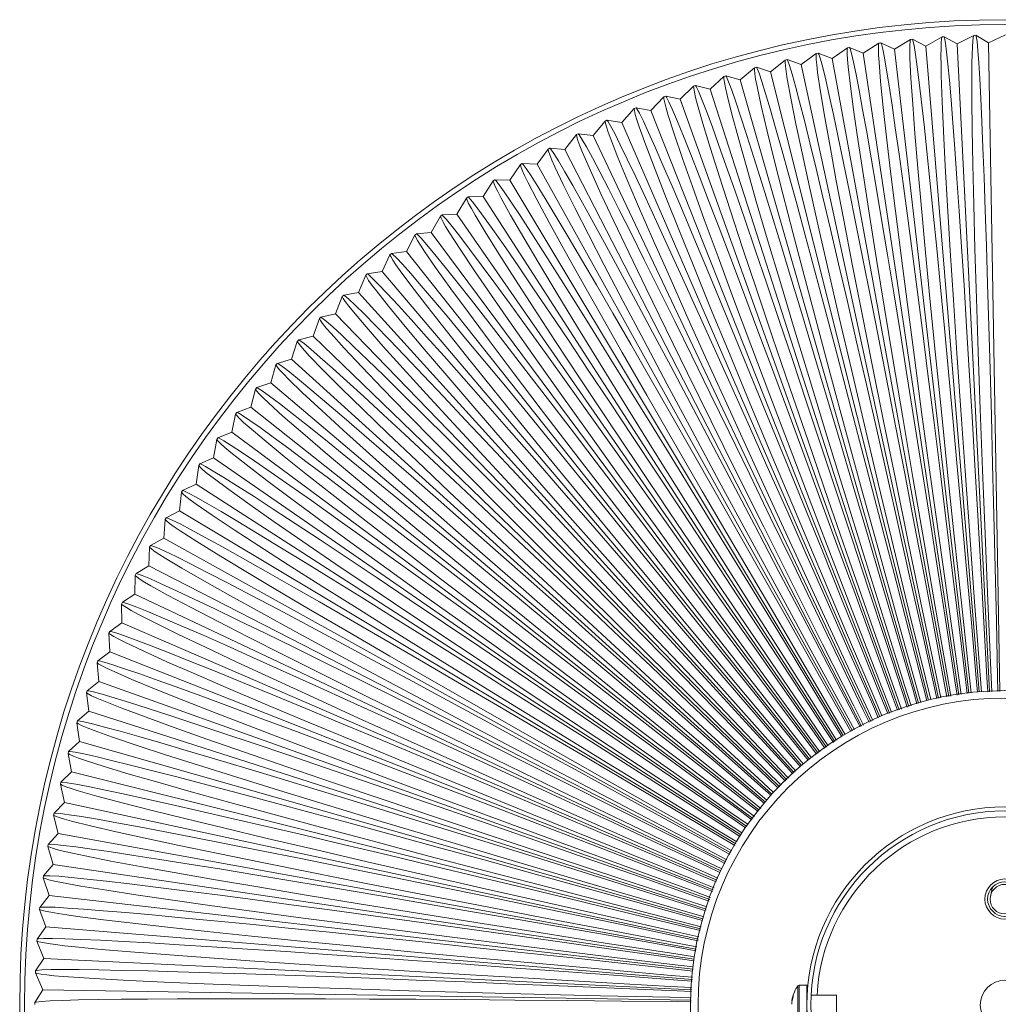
# Model space of a CAD drawing. Header units: millimetres. Extents: x -208 to 649, y -1708 to 186.
# Tile 20 of 22: x -199 to -1, y -13 to 186. Entities that reach past the tile are written whole.
import ezdxf

# ---------------------------------------------------------------- set-up
doc = ezdxf.new("R2010")
doc.units = ezdxf.units.MM

msp = doc.modelspace()

# ---------------------------------------------------------------- linework, layer by layer
at = {"color": 7, "linetype": 'Continuous', "lineweight": 15}
for p, q in [((-19.09, 181.61), (-22.33, 179.66)), ((-18.68, 181.65), (-19.09, 181.61)), ((-16, 180.28), (-18.68, 181.65)), ((-12.7, 182.13), (-16, 180.28)), ((-12.29, 182.16), (-12.7, 182.13)), ((-9.65, 180.7), (-12.29, 182.16)), ((-6.3, 182.44), (-9.65, 180.7)), ((-5.89, 182.46), (-6.3, 182.44)), ((-3.3, 180.92), (-5.89, 182.46)), ((0.11, 182.54), (-3.3, 180.92)), ((-31.81, 179.94), (-34.91, 177.78)), ((-31.4, 180.01), (-31.81, 179.94)), ((-28.63, 178.82), (-31.4, 180.01)), ((-25.46, 180.88), (-28.63, 178.82)), ((-25.06, 180.94), (-25.46, 180.88)), ((-22.33, 179.66), (-25.06, 180.94)), ((-7.29, 49.61), (-22.33, 179.66)), ((-5.22, 49.83), (-16, 180.28)), ((-3.15, 49.88), (-9.65, 180.7)), ((-1.07, 49.92), (-3.3, 180.92)), ((-44.38, 177.45), (-47.33, 175.09)), ((-43.98, 177.54), (-44.38, 177.45)), ((-41.14, 176.54), (-43.98, 177.54)), ((-38.12, 178.8), (-41.14, 176.54)), ((-37.71, 178.88), (-38.12, 178.8)), ((-34.91, 177.78), (-37.71, 178.88)), ((-11.37, 48.91), (-34.91, 177.78)), ((-9.33, 49.26), (-28.63, 178.82)), ((-50.6, 175.9), (-53.48, 173.44)), ((-50.21, 176), (-50.6, 175.9)), ((-47.33, 175.09), (-50.21, 176)), ((-15.47, 48.19), (-47.33, 175.09)), ((-13.42, 48.55), (-41.14, 176.54)), ((-56.77, 174.14), (-59.56, 171.59)), ((-56.38, 174.26), (-56.77, 174.14)), ((-53.48, 173.44), (-56.38, 174.26)), ((-17.44, 47.54), (-53.48, 173.44)), ((-62.88, 172.18), (-65.58, 169.54)), ((-62.49, 172.31), (-62.88, 172.18)), ((-59.56, 171.59), (-62.49, 172.31)), ((-19.41, 46.89), (-59.56, 171.59)), ((-68.91, 170.02), (-71.53, 167.3)), ((-68.53, 170.17), (-68.91, 170.02)), ((-65.58, 169.54), (-68.53, 170.17)), ((-21.38, 46.24), (-65.58, 169.54)), ((-74.88, 167.67), (-77.41, 164.86)), ((-74.5, 167.83), (-74.88, 167.67)), ((-71.53, 167.3), (-74.5, 167.83)), ((-23.35, 45.58), (-71.53, 167.3)), ((-80.76, 165.12), (-83.2, 162.23)), ((-80.39, 165.29), (-80.76, 165.12)), ((-77.41, 164.86), (-80.39, 165.29)), ((-25.27, 44.79), (-77.41, 164.86)), ((-86.56, 162.39), (-88.9, 159.42)), ((-86.19, 162.57), (-86.56, 162.39)), ((-83.2, 162.23), (-86.19, 162.57)), ((-27.12, 43.86), (-83.2, 162.23)), ((-92.27, 159.46), (-94.5, 156.42)), ((-91.9, 159.65), (-92.27, 159.46)), ((-88.9, 159.42), (-91.9, 159.65)), ((-28.97, 42.92), (-88.9, 159.42)), ((-97.87, 156.35), (-100.01, 153.23)), ((-97.51, 156.55), (-97.87, 156.35)), ((-94.5, 156.42), (-97.51, 156.55)), ((-30.82, 41.98), (-94.5, 156.42)), ((-103.02, 153.27), (-103.37, 153.06)), ((-100.01, 153.23), (-103.02, 153.27)), ((-32.67, 41.04), (-100.01, 153.23)), ((-103.37, 153.06), (-105.41, 149.87)), ((-108.76, 149.58), (-110.69, 146.34)), ((-108.42, 149.81), (-108.76, 149.58)), ((-105.41, 149.87), (-108.42, 149.81)), ((-34.38, 39.86), (-105.41, 149.87)), ((-114.04, 145.94), (-115.86, 142.63)), ((-113.7, 146.18), (-114.04, 145.94)), ((-110.69, 146.34), (-113.7, 146.18)), ((-36.07, 38.66), (-110.69, 146.34)), ((-119.19, 142.12), (-120.9, 138.76)), ((-118.86, 142.37), (-119.19, 142.12)), ((-115.86, 142.63), (-118.86, 142.37)), ((-37.76, 37.46), (-115.86, 142.63)), ((-124.21, 138.14), (-125.82, 134.72)), ((-123.9, 138.4), (-124.21, 138.14)), ((-120.9, 138.76), (-123.9, 138.4)), ((-39.46, 36.26), (-120.9, 138.76)), ((-129.11, 133.99), (-130.6, 130.52)), ((-128.8, 134.26), (-129.11, 133.99)), ((-125.82, 134.72), (-128.8, 134.26)), ((-41.07, 34.96), (-125.82, 134.72)), ((-133.86, 129.69), (-135.23, 126.17)), ((-133.56, 129.97), (-133.86, 129.69)), ((-130.6, 130.52), (-133.56, 129.97)), ((-42.57, 33.52), (-130.6, 130.52)), ((-138.18, 125.52), (-138.47, 125.23)), ((-135.23, 126.17), (-138.18, 125.52)), ((-44.07, 32.09), (-135.23, 126.17)), ((-138.47, 125.23), (-139.73, 121.67)), ((-139.73, 121.67), (-142.65, 120.93)), ((-45.56, 30.65), (-139.73, 121.67)), ((-142.93, 120.63), (-144.07, 117.03)), ((-142.65, 120.93), (-142.93, 120.63)), ((-147.24, 115.88), (-148.26, 112.24)), ((-146.97, 116.19), (-147.24, 115.88)), ((-144.07, 117.03), (-146.97, 116.19)), ((-47.06, 29.21), (-144.07, 117.03)), ((-148.26, 112.24), (-151.13, 111.31)), ((-48.36, 27.59), (-148.26, 112.24)), ((-151.39, 110.99), (-152.29, 107.33)), ((-151.13, 111.31), (-151.39, 110.99)), ((-155.38, 105.97), (-156.16, 102.28)), ((-155.13, 106.3), (-155.38, 105.97)), ((-152.29, 107.33), (-155.13, 106.3)), ((-49.63, 25.95), (-152.29, 107.33)), ((-156.16, 102.28), (-158.96, 101.16)), ((-50.9, 24.31), (-156.16, 102.28)), ((-159.2, 100.83), (-159.86, 97.11)), ((-158.96, 101.16), (-159.2, 100.83)), ((-162.85, 95.56), (-163.39, 91.82)), ((-162.62, 95.9), (-162.85, 95.56)), ((-159.86, 97.11), (-162.62, 95.9)), ((-52.16, 22.66), (-159.86, 97.11)), ((-163.39, 91.82), (-166.11, 90.52)), ((-53.35, 20.96), (-163.39, 91.82)), ((-166.33, 90.17), (-166.75, 86.42)), ((-166.11, 90.52), (-166.33, 90.17)), ((-166.75, 86.42), (-169.42, 85.03)), ((-54.36, 19.15), (-166.75, 86.42)), ((-169.63, 84.67), (-169.92, 80.91)), ((-169.42, 85.03), (-169.63, 84.67)), ((-169.92, 80.91), (-172.55, 79.43)), ((-55.37, 17.34), (-169.92, 80.91)), ((-172.75, 79.07), (-172.92, 75.3)), ((-172.55, 79.43), (-172.75, 79.07)), ((-175.5, 73.74), (-175.68, 73.37)), ((-172.92, 75.3), (-175.5, 73.74)), ((-56.38, 15.52), (-172.92, 75.3)), ((-175.68, 73.37), (-175.73, 69.59)), ((-178.25, 67.95), (-178.43, 67.57)), ((-175.73, 69.59), (-178.25, 67.95)), ((-57.39, 13.71), (-175.73, 69.59)), ((-178.43, 67.57), (-178.35, 63.8)), ((-178.35, 63.8), (-180.82, 62.07)), ((-58.18, 11.79), (-178.35, 63.8)), ((-180.82, 62.07), (-180.98, 61.69)), ((-180.98, 61.69), (-180.78, 57.92)), ((-180.78, 57.92), (-183.19, 56.12)), ((-58.91, 9.85), (-180.78, 57.92)), ((-183.19, 56.12), (-183.34, 55.73)), ((-183.34, 55.73), (-183.02, 51.97)), ((-183.02, 51.97), (-185.37, 50.08)), ((-59.64, 7.91), (-183.02, 51.97)), ((-185.37, 50.08), (-185.5, 49.69)), ((-185.5, 49.69), (-185.06, 45.94)), ((-185.06, 45.94), (-187.35, 43.99)), ((-60.37, 5.97), (-185.06, 45.94)), ((-187.35, 43.99), (-187.47, 43.59)), ((-187.47, 43.59), (-186.9, 39.86)), ((-186.9, 39.86), (-189.12, 37.82)), ((-61.04, 4), (-186.9, 39.86)), ((-189.12, 37.82), (-189.23, 37.43)), ((-189.23, 37.43), (-188.54, 33.71)), ((-188.54, 33.71), (-190.7, 31.61)), ((-61.47, 1.97), (-188.54, 33.71)), ((-190.7, 31.61), (-190.79, 31.21)), ((-190.79, 31.21), (-189.98, 27.52)), ((-189.98, 27.52), (-192.07, 25.35)), ((-61.91, -0.06), (-189.98, 27.52)), ((-192.07, 25.35), (-192.15, 24.94)), ((-192.15, 24.94), (-191.22, 21.28)), ((-191.22, 21.28), (-193.23, 19.04)), ((-62.34, -2.09), (-191.22, 21.28)), ((-193.23, 19.04), (-193.3, 18.63)), ((-193.3, 18.63), (-192.25, 15.01)), ((-192.25, 15.01), (-194.19, 12.7)), ((-62.78, -4.12), (-192.25, 15.01)), ((-194.19, 12.7), (-194.25, 12.29)), ((-194.25, 12.29), (-193.08, 8.7)), ((-193.08, 8.7), (-194.94, 6.33)), ((-63, -6.18), (-193.08, 8.7)), ((-194.94, 6.33), (-194.98, 5.92)), ((-194.98, 5.92), (-193.7, 2.37)), ((-193.7, 2.37), (-195.48, -0.06)), ((-63.13, -8.25), (-193.7, 2.37)), ((-195.48, -0.06), (-195.51, -0.47)), ((-195.51, -0.47), (-194.11, -3.97)), ((-194.11, -3.97), (-195.81, -6.46)), ((-63.26, -10.32), (-194.11, -3.97)), ((-195.81, -6.46), (-195.83, -6.87)), ((-195.83, -6.87), (-194.31, -10.33)), ((-40, -9.39), (-41.54, -9.39)), ((-40, -17.39), (-40, -9.39)), ((-194.31, -10.33), (-195.94, -12.87)), ((-63.39, -12.39), (-194.31, -10.33)), ((-34, -11.39), (-39.15, -11.39)), ((-34, -15.39), (-34, -11.39)), ((-195.94, -12.87), (-195.94, -13.28)), ((-43.02, -12.39), (-43.02, -12.58)), ((-43.02, -13.25), (-43.02, -12.79))]:
    msp.add_line(p, q, dxfattribs=at)
at = {"color": 8, "linetype": 'Continuous', "lineweight": 15}
for p, q in [((-41.83, -17.25), (-41.83, -9.54)), ((-41.54, -17.39), (-41.54, -9.39))]:
    msp.add_line(p, q, dxfattribs=at)
at = {"color": 7, "linetype": 'Continuous', "lineweight": 15, "flags": 128}
for points in [[(-6.82, 49.69), (-7.29, 53.91), (-8.79, 67.82), (-10.23, 81.28), (-11.59, 94.17), (-12.85, 106.39), (-14.01, 117.89), (-15.08, 128.65), (-16.03, 138.56), (-16.87, 147.56), (-17.59, 155.59), (-18.18, 162.6), (-18.64, 168.56), (-19, 173.83), (-19.19, 177.78), (-19.23, 179.27), (-19.23, 180.41), (-19.17, 181.2), (-19.09, 181.61)], [(-18.68, 181.65), (-18.6, 181.41), (-18.36, 180.38), (-18.07, 178.61), (-17.73, 176.12), (-17.32, 172.9), (-16.85, 168.98), (-16.34, 164.37), (-15.77, 159.08), (-15.15, 153.14), (-14.48, 146.56), (-13.77, 139.38), (-13.01, 131.62), (-12.22, 123.31), (-11.39, 114.48), (-10.52, 105.16), (-9.63, 95.4), (-8.7, 85.22), (-7.76, 74.66), (-6.79, 63.77), (-5.81, 52.59), (-5.57, 49.82)], [(-4.75, 49.84), (-5.08, 54.12), (-6.13, 68.06), (-7.13, 81.52), (-8.06, 94.49), (-8.92, 106.75), (-9.71, 118.28), (-10.42, 129.04), (-11.05, 139), (-11.6, 148), (-12.05, 156.08), (-12.41, 163.1), (-12.68, 169.07), (-12.86, 174.34), (-12.91, 176.49), (-12.93, 178.3), (-12.92, 179.8), (-12.88, 180.94), (-12.8, 181.72), (-12.7, 182.13)], [(-12.29, 182.16), (-12.21, 181.92), (-12.01, 180.88), (-11.78, 179.1), (-11.51, 176.6), (-11.21, 173.37), (-10.88, 169.44), (-10.51, 164.81), (-10.12, 159.5), (-9.69, 153.54), (-9.24, 146.95), (-8.76, 139.75), (-8.26, 131.97), (-7.74, 123.63), (-7.2, 114.78), (-6.64, 105.44), (-6.06, 95.65), (-5.47, 85.45), (-4.87, 74.87), (-4.27, 63.96), (-3.65, 52.75), (-3.49, 49.87)], [(-2.68, 49.89), (-2.87, 54.25), (-3.46, 68.22), (-4.02, 81.7), (-4.53, 94.7), (-4.99, 106.97), (-5.4, 118.53), (-5.76, 129.3), (-6.06, 139.28), (-6.31, 148.29), (-6.5, 156.38), (-6.63, 163.41), (-6.7, 169.39), (-6.71, 174.66), (-6.69, 176.81), (-6.65, 178.62), (-6.59, 180.12), (-6.51, 181.26), (-6.41, 182.03), (-6.3, 182.44)], [(-5.89, 182.46), (-5.81, 182.21), (-5.65, 181.17), (-5.48, 179.38), (-5.29, 176.87), (-5.1, 173.64), (-4.89, 169.69), (-4.68, 165.06), (-4.46, 159.74), (-4.22, 153.77), (-3.99, 147.17), (-3.75, 139.95), (-3.5, 132.16), (-3.25, 123.81), (-3, 114.95), (-2.74, 105.6), (-2.49, 95.79), (-2.24, 85.57), (-1.98, 74.98), (-1.73, 64.05), (-1.48, 52.83), (-1.42, 49.92)], [(-10.91, 48.99), (-11.67, 53.29), (-14.08, 67.07), (-16.4, 80.4), (-18.6, 93.18), (-20.66, 105.29), (-22.57, 116.7), (-24.34, 127.36), (-25.94, 137.18), (-27.36, 146.11), (-28.6, 154.08), (-29.65, 161.04), (-30.5, 166.95), (-31.2, 172.19), (-31.66, 176.11), (-31.79, 177.6), (-31.86, 178.74), (-31.85, 179.53), (-31.81, 179.94)], [(-31.4, 180.01), (-31.3, 179.78), (-31, 178.76), (-30.59, 177.02), (-30.08, 174.55), (-29.47, 171.37), (-28.75, 167.49), (-27.93, 162.92), (-27.02, 157.68), (-26.01, 151.79), (-24.91, 145.27), (-23.73, 138.15), (-22.47, 130.46), (-21.13, 122.22), (-19.73, 113.46), (-18.25, 104.22), (-16.72, 94.53), (-15.13, 84.44), (-13.5, 73.97), (-11.83, 63.16), (-10.12, 52.07), (-9.68, 49.2)], [(-8.87, 49.34), (-9.48, 53.64), (-11.44, 67.49), (-13.32, 80.89), (-15.1, 93.74), (-16.76, 105.9), (-18.3, 117.37), (-19.72, 128.08), (-21, 137.95), (-22.13, 146.92), (-23.11, 154.93), (-23.93, 161.91), (-24.59, 167.85), (-25.11, 173.11), (-25.44, 177.05), (-25.53, 178.54), (-25.56, 179.68), (-25.52, 180.47), (-25.46, 180.88)], [(-25.06, 180.94), (-24.96, 180.7), (-24.69, 179.68), (-24.35, 177.92), (-23.92, 175.44), (-23.41, 172.24), (-22.81, 168.33), (-22.15, 163.74), (-21.4, 158.47), (-20.59, 152.55), (-19.71, 146), (-18.76, 138.85), (-17.75, 131.12), (-16.69, 122.84), (-15.56, 114.04), (-14.39, 104.75), (-13.18, 95.02), (-11.93, 84.88), (-10.64, 74.36), (-9.32, 63.51), (-7.97, 52.37), (-7.63, 49.55)], [(-15, 48.28), (-16.01, 52.39), (-19.32, 65.97), (-22.5, 79.13), (-25.53, 91.74), (-28.38, 103.69), (-31.03, 114.94), (-33.49, 125.47), (-35.73, 135.17), (-37.74, 143.98), (-39.5, 151.85), (-40.99, 158.72), (-42.23, 164.57), (-43.27, 169.75), (-43.98, 173.64), (-44.22, 175.12), (-44.36, 176.25), (-44.4, 177.03), (-44.38, 177.45)], [(-43.98, 177.54), (-43.86, 177.32), (-43.5, 176.33), (-42.98, 174.61), (-42.31, 172.18), (-41.49, 169.05), (-40.52, 165.22), (-39.4, 160.71), (-38.15, 155.55), (-36.76, 149.74), (-35.24, 143.3), (-33.59, 136.28), (-31.83, 128.68), (-29.96, 120.54), (-27.98, 111.9), (-25.91, 102.77), (-23.74, 93.21), (-21.5, 83.24), (-19.19, 72.9), (-16.81, 62.23), (-14.38, 51.27), (-13.76, 48.49)], [(-12.95, 48.63), (-13.85, 52.88), (-16.71, 66.56), (-19.46, 79.82), (-22.07, 92.52), (-24.53, 104.55), (-26.81, 115.89), (-28.93, 126.49), (-30.85, 136.26), (-32.57, 145.13), (-34.07, 153.06), (-35.34, 159.97), (-36.39, 165.86), (-37.26, 171.07), (-37.84, 174.97), (-38.02, 176.46), (-38.13, 177.6), (-38.15, 178.38), (-38.12, 178.8)], [(-37.71, 178.88), (-37.6, 178.65), (-37.27, 177.65), (-36.81, 175.92), (-36.21, 173.47), (-35.5, 170.31), (-34.65, 166.45), (-33.68, 161.91), (-32.6, 156.7), (-31.4, 150.85), (-30.09, 144.37), (-28.68, 137.3), (-27.16, 129.65), (-25.56, 121.45), (-23.87, 112.75), (-22.09, 103.56), (-20.24, 93.93), (-18.33, 83.89), (-16.35, 73.48), (-14.33, 62.74), (-12.25, 51.71), (-11.72, 48.85)], [(-16.99, 47.69), (-18.15, 51.83), (-21.9, 65.3), (-25.51, 78.35), (-28.95, 90.85), (-32.19, 102.7), (-35.21, 113.86), (-38.02, 124.3), (-40.57, 133.92), (-42.87, 142.66), (-44.88, 150.47), (-46.6, 157.29), (-48.03, 163.09), (-49.24, 168.24), (-50.08, 172.1), (-50.36, 173.57), (-50.54, 174.69), (-50.61, 175.48), (-50.6, 175.9)], [(-50.21, 176), (-50.08, 175.78), (-49.68, 174.8), (-49.11, 173.1), (-48.36, 170.7), (-47.43, 167.59), (-46.34, 163.8), (-45.08, 159.33), (-43.65, 154.21), (-42.07, 148.45), (-40.35, 142.07), (-38.47, 135.1), (-36.46, 127.56), (-34.32, 119.49), (-32.06, 110.91), (-29.69, 101.86), (-27.22, 92.37), (-24.65, 82.48), (-22, 72.22), (-19.27, 61.64), (-16.48, 50.76), (-15.8, 48.08)], [(-18.96, 47.04), (-20.28, 51.2), (-24.47, 64.54), (-28.5, 77.46), (-32.35, 89.85), (-35.97, 101.58), (-39.36, 112.64), (-42.5, 122.98), (-45.37, 132.51), (-47.95, 141.17), (-50.22, 148.92), (-52.16, 155.67), (-53.78, 161.43), (-55.16, 166.53), (-56.12, 170.36), (-56.45, 171.82), (-56.67, 172.94), (-56.76, 173.72), (-56.77, 174.14)], [(-56.38, 174.26), (-56.24, 174.04), (-55.81, 173.07), (-55.18, 171.4), (-54.36, 169.02), (-53.33, 165.94), (-52.11, 162.19), (-50.7, 157.76), (-49.11, 152.69), (-47.35, 146.98), (-45.41, 140.66), (-43.31, 133.76), (-41.05, 126.3), (-38.65, 118.3), (-36.11, 109.8), (-33.45, 100.83), (-30.67, 91.43), (-27.77, 81.62), (-24.79, 71.46), (-21.72, 60.97), (-18.57, 50.19), (-17.77, 47.43)], [(-20.93, 46.38), (-22.38, 50.5), (-27, 63.7), (-31.46, 76.48), (-35.71, 88.73), (-39.71, 100.34), (-43.46, 111.28), (-46.94, 121.52), (-50.12, 130.95), (-52.98, 139.52), (-55.5, 147.19), (-57.67, 153.88), (-59.47, 159.58), (-61.01, 164.63), (-62.1, 168.42), (-62.48, 169.87), (-62.73, 170.99), (-62.85, 171.76), (-62.88, 172.18)], [(-62.49, 172.31), (-62.35, 172.1), (-61.89, 171.15), (-61.2, 169.49), (-60.3, 167.14), (-59.17, 164.1), (-57.83, 160.39), (-56.28, 156.01), (-54.52, 150.99), (-52.57, 145.35), (-50.43, 139.1), (-48.1, 132.26), (-45.6, 124.88), (-42.94, 116.96), (-40.13, 108.55), (-37.17, 99.68), (-34.08, 90.37), (-30.87, 80.66), (-27.55, 70.6), (-24.14, 60.22), (-20.64, 49.55), (-19.74, 46.78)], [(-22.9, 45.73), (-24.46, 49.74), (-29.51, 62.77), (-34.38, 75.4), (-39.03, 87.51), (-43.41, 98.98), (-47.52, 109.79), (-51.33, 119.91), (-54.82, 129.23), (-57.95, 137.71), (-60.73, 145.28), (-63.11, 151.9), (-65.1, 157.54), (-66.81, 162.53), (-68.02, 166.29), (-68.44, 167.73), (-68.73, 168.83), (-68.88, 169.61), (-68.91, 170.02)], [(-68.53, 170.17), (-68.38, 169.96), (-67.89, 169.02), (-67.15, 167.39), (-66.17, 165.07), (-64.95, 162.07), (-63.48, 158.4), (-61.79, 154.08), (-59.87, 149.12), (-57.73, 143.54), (-55.39, 137.36), (-52.84, 130.61), (-50.1, 123.31), (-47.18, 115.49), (-44.09, 107.17), (-40.85, 98.4), (-37.46, 89.2), (-33.93, 79.6), (-30.28, 69.65), (-26.53, 59.39), (-22.69, 48.84), (-21.71, 46.13)], [(-24.85, 45.01), (-26.51, 48.9), (-31.99, 61.77), (-37.27, 74.23), (-42.31, 86.18), (-47.07, 97.5), (-51.52, 108.17), (-55.66, 118.16), (-59.45, 127.36), (-62.87, 135.73), (-65.89, 143.21), (-68.48, 149.75), (-70.66, 155.32), (-72.53, 160.25), (-73.86, 163.97), (-74.33, 165.4), (-74.66, 166.49), (-74.83, 167.26), (-74.88, 167.67)], [(-74.5, 167.83), (-74.34, 167.63), (-73.82, 166.71), (-73.03, 165.1), (-71.97, 162.81), (-70.65, 159.85), (-69.07, 156.24), (-67.24, 151.97), (-65.16, 147.08), (-62.84, 141.57), (-60.29, 135.47), (-57.52, 128.81), (-54.55, 121.6), (-51.38, 113.87), (-48.02, 105.67), (-44.48, 97), (-40.79, 87.92), (-36.95, 78.44), (-32.99, 68.62), (-28.9, 58.48), (-24.72, 48.06), (-23.68, 45.47)], [(-26.7, 44.07), (-28.53, 48), (-34.43, 60.68), (-40.12, 72.96), (-45.55, 84.74), (-50.67, 95.9), (-55.47, 106.42), (-59.94, 116.27), (-64.03, 125.34), (-67.71, 133.59), (-70.98, 140.97), (-73.79, 147.42), (-76.14, 152.91), (-78.17, 157.79), (-79.62, 161.46), (-80.14, 162.87), (-80.5, 163.95), (-80.7, 164.71), (-80.76, 165.12)], [(-80.39, 165.29), (-80.23, 165.1), (-79.68, 164.19), (-78.83, 162.61), (-77.7, 160.36), (-76.28, 157.45), (-74.58, 153.88), (-72.61, 149.68), (-70.37, 144.86), (-67.87, 139.43), (-65.13, 133.42), (-62.15, 126.85), (-58.93, 119.74), (-55.51, 112.13), (-51.89, 104.03), (-48.07, 95.49), (-44.08, 86.53), (-39.94, 77.19), (-35.65, 67.5), (-31.24, 57.5), (-26.71, 47.22), (-25.58, 44.64)], [(-28.55, 43.13), (-30.53, 47.03), (-36.83, 59.52), (-42.92, 71.61), (-48.73, 83.2), (-54.22, 94.18), (-59.36, 104.54), (-64.15, 114.23), (-68.53, 123.17), (-72.49, 131.3), (-75.99, 138.57), (-79.01, 144.92), (-81.54, 150.33), (-83.73, 155.14), (-85.3, 158.76), (-85.87, 160.15), (-86.26, 161.22), (-86.48, 161.98), (-86.56, 162.39)], [(-86.19, 162.57), (-86.02, 162.38), (-85.44, 161.49), (-84.55, 159.94), (-83.34, 157.73), (-81.83, 154.86), (-80.02, 151.36), (-77.91, 147.22), (-75.51, 142.47), (-72.84, 137.13), (-69.9, 131.21), (-66.7, 124.74), (-63.26, 117.74), (-59.59, 110.24), (-55.7, 102.27), (-51.61, 93.86), (-47.33, 85.03), (-42.88, 75.83), (-38.28, 66.29), (-33.54, 56.43), (-28.68, 46.32), (-27.43, 43.7)], [(-30.4, 42.2), (-32.49, 46), (-39.2, 58.27), (-45.68, 70.16), (-51.87, 81.55), (-57.71, 92.35), (-63.19, 102.54), (-68.29, 112.07), (-72.96, 120.86), (-77.18, 128.85), (-80.92, 136), (-84.14, 142.25), (-86.85, 147.58), (-89.2, 152.31), (-90.89, 155.88), (-91.5, 157.25), (-91.93, 158.3), (-92.17, 159.05), (-92.27, 159.46)], [(-91.9, 159.65), (-91.73, 159.47), (-91.12, 158.6), (-90.17, 157.08), (-88.9, 154.91), (-87.29, 152.09), (-85.36, 148.65), (-83.12, 144.58), (-80.57, 139.92), (-77.72, 134.66), (-74.59, 128.84), (-71.19, 122.48), (-67.52, 115.6), (-63.6, 108.23), (-59.45, 100.39), (-55.09, 92.11), (-50.53, 83.43), (-45.78, 74.38), (-40.86, 64.99), (-35.81, 55.3), (-30.62, 45.35), (-29.28, 42.76)], [(-32.25, 41.26), (-34.41, 44.91), (-41.52, 56.95), (-48.39, 68.62), (-54.95, 79.8), (-61.14, 90.41), (-66.95, 100.41), (-72.36, 109.77), (-77.32, 118.4), (-81.79, 126.25), (-85.76, 133.27), (-89.19, 139.41), (-92.07, 144.65), (-94.57, 149.3), (-96.38, 152.81), (-97.03, 154.16), (-97.5, 155.2), (-97.77, 155.94), (-97.87, 156.35)], [(-97.51, 156.55), (-97.34, 156.37), (-96.7, 155.53), (-95.7, 154.04), (-94.36, 151.91), (-92.66, 149.15), (-90.62, 145.77), (-88.25, 141.78), (-85.54, 137.2), (-82.53, 132.04), (-79.21, 126.33), (-75.59, 120.08), (-71.7, 113.32), (-67.55, 106.08), (-63.15, 98.38), (-58.51, 90.25), (-53.67, 81.73), (-48.62, 72.83), (-43.41, 63.61), (-38.04, 54.09), (-32.53, 44.31), (-31.13, 41.83)], [(-103.02, 153.27), (-102.84, 153.1), (-102.17, 152.27), (-101.13, 150.82), (-99.72, 148.73), (-97.93, 146.03), (-95.78, 142.72), (-93.28, 138.81), (-90.43, 134.32), (-87.24, 129.26), (-83.74, 123.66), (-79.92, 117.54), (-75.81, 110.91), (-71.42, 103.81), (-66.77, 96.25), (-61.87, 88.28), (-56.75, 79.92), (-51.42, 71.2), (-45.9, 62.15), (-40.22, 52.81), (-34.4, 43.22), (-32.97, 40.86)], [(-34, 40.13), (-36.3, 43.75), (-43.8, 55.55), (-51.05, 66.99), (-57.97, 77.96), (-64.5, 88.35), (-70.64, 98.16), (-76.35, 107.33), (-81.59, 115.8), (-86.32, 123.5), (-90.52, 130.39), (-94.14, 136.41), (-97.2, 141.55), (-99.84, 146.12), (-101.77, 149.57), (-102.46, 150.9), (-102.96, 151.92), (-103.25, 152.65), (-103.37, 153.06)], [(-35.69, 38.93), (-38.15, 42.53), (-46.04, 54.08), (-53.65, 65.28), (-60.92, 76.01), (-67.8, 86.19), (-74.25, 95.79), (-80.26, 104.77), (-85.77, 113.06), (-90.75, 120.6), (-95.17, 127.35), (-98.99, 133.25), (-102.21, 138.29), (-105.01, 142.77), (-107.04, 146.16), (-107.78, 147.46), (-108.32, 148.47), (-108.63, 149.19), (-108.76, 149.58)], [(-108.42, 149.81), (-108.23, 149.64), (-107.54, 148.84), (-106.45, 147.42), (-104.97, 145.38), (-103.09, 142.74), (-100.83, 139.5), (-98.21, 135.68), (-95.21, 131.28), (-91.86, 126.33), (-88.17, 120.85), (-84.16, 114.85), (-79.83, 108.36), (-75.22, 101.41), (-70.32, 94.01), (-65.16, 86.2), (-59.77, 78.01), (-54.16, 69.47), (-48.35, 60.61), (-42.37, 51.46), (-36.23, 42.06), (-34.66, 39.66)], [(-37.38, 37.73), (-39.96, 41.25), (-48.22, 52.54), (-56.19, 63.48), (-63.82, 73.97), (-71.02, 83.92), (-77.78, 93.3), (-84.08, 102.08), (-89.86, 110.18), (-95.09, 117.56), (-99.73, 124.16), (-103.74, 129.93), (-107.12, 134.86), (-110.06, 139.25), (-112.21, 142.57), (-112.99, 143.85), (-113.55, 144.84), (-113.89, 145.55), (-114.04, 145.94)], [(-113.7, 146.18), (-113.51, 146.02), (-112.79, 145.24), (-111.65, 143.85), (-110.11, 141.87), (-108.15, 139.28), (-105.78, 136.12), (-103.03, 132.38), (-99.89, 128.09), (-96.38, 123.25), (-92.52, 117.89), (-88.31, 112.03), (-83.78, 105.69), (-78.93, 98.88), (-73.8, 91.65), (-68.39, 84.02), (-62.73, 76.01), (-56.84, 67.65), (-50.75, 58.99), (-44.47, 50.04), (-38.03, 40.85), (-36.36, 38.46)], [(-39.07, 36.53), (-41.73, 39.92), (-50.35, 50.93), (-58.68, 61.6), (-66.64, 71.83), (-74.17, 81.54), (-81.23, 90.7), (-87.81, 99.27), (-93.86, 107.18), (-99.32, 114.38), (-104.17, 120.82), (-108.37, 126.46), (-111.92, 131.28), (-115, 135.57), (-117.25, 138.81), (-118.07, 140.07), (-118.67, 141.04), (-119.03, 141.73), (-119.19, 142.12)], [(-118.86, 142.37), (-118.66, 142.22), (-117.92, 141.46), (-116.74, 140.12), (-115.13, 138.18), (-113.08, 135.66), (-110.62, 132.58), (-107.74, 128.93), (-104.47, 124.74), (-100.8, 120.03), (-96.77, 114.79), (-92.37, 109.07), (-87.63, 102.88), (-82.56, 96.24), (-77.19, 89.18), (-71.54, 81.73), (-65.62, 73.91), (-59.46, 65.75), (-53.09, 57.29), (-46.52, 48.55), (-39.78, 39.57), (-38.05, 37.26)], [(-40.73, 35.29), (-43.45, 38.52), (-52.43, 49.25), (-61.1, 59.64), (-69.39, 69.61), (-77.23, 79.06), (-84.59, 87.98), (-91.45, 96.33), (-97.75, 104.04), (-103.45, 111.06), (-108.51, 117.34), (-112.89, 122.84), (-116.59, 127.54), (-119.81, 131.72), (-122.17, 134.89), (-123.03, 136.12), (-123.66, 137.07), (-124.04, 137.76), (-124.21, 138.14)], [(-123.9, 138.4), (-123.69, 138.25), (-122.92, 137.52), (-121.7, 136.21), (-120.02, 134.33), (-117.9, 131.88), (-115.34, 128.88), (-112.34, 125.33), (-108.93, 121.25), (-105.11, 116.66), (-100.91, 111.56), (-96.33, 105.98), (-91.38, 99.95), (-86.11, 93.48), (-80.51, 86.6), (-74.61, 79.34), (-68.44, 71.71), (-62.02, 63.76), (-55.37, 55.51), (-48.52, 46.99), (-41.49, 38.24), (-39.74, 36.06)], [(-42.23, 33.85), (-45.13, 37.07), (-54.45, 47.5), (-63.46, 57.6), (-72.07, 67.29), (-80.22, 76.49), (-87.86, 85.16), (-94.99, 93.28), (-101.54, 100.78), (-107.46, 107.61), (-112.73, 113.72), (-117.29, 119.08), (-121.14, 123.65), (-124.49, 127.73), (-126.95, 130.82), (-127.86, 132.01), (-128.52, 132.94), (-128.92, 133.62), (-129.11, 133.99)], [(-128.8, 134.26), (-128.58, 134.12), (-127.8, 133.42), (-126.53, 132.15), (-124.79, 130.33), (-122.59, 127.95), (-119.93, 125.03), (-116.82, 121.58), (-113.28, 117.62), (-109.31, 113.15), (-104.94, 108.19), (-100.18, 102.77), (-95.04, 96.9), (-89.56, 90.61), (-83.74, 83.91), (-77.61, 76.85), (-71.19, 69.43), (-64.51, 61.69), (-57.6, 53.66), (-50.47, 45.37), (-43.16, 36.86), (-41.33, 34.72)], [(-43.73, 32.41), (-46.75, 35.57), (-56.41, 45.68), (-65.75, 55.49), (-74.67, 64.89), (-83.11, 73.81), (-91.04, 82.23), (-98.43, 90.12), (-105.22, 97.4), (-111.37, 104.03), (-116.83, 109.97), (-121.56, 115.17), (-125.56, 119.61), (-129.05, 123.58), (-131.6, 126.59), (-132.55, 127.75), (-133.24, 128.66), (-133.66, 129.32), (-133.86, 129.69)], [(-133.56, 129.97), (-133.34, 129.84), (-132.53, 129.16), (-131.22, 127.93), (-129.43, 126.17), (-127.15, 123.86), (-124.39, 121.03), (-121.18, 117.69), (-117.51, 113.84), (-113.39, 109.5), (-108.86, 104.69), (-103.93, 99.43), (-98.6, 93.73), (-92.91, 87.62), (-86.88, 81.12), (-80.52, 74.26), (-73.86, 67.05), (-66.93, 59.54), (-59.76, 51.74), (-52.37, 43.69), (-44.78, 35.42), (-42.82, 33.28)], [(-138.18, 125.52), (-137.96, 125.4), (-137.12, 124.75), (-135.78, 123.56), (-133.93, 121.86), (-131.57, 119.63), (-128.73, 116.89), (-125.4, 113.65), (-121.61, 109.93), (-117.36, 105.73), (-112.67, 101.07), (-107.56, 95.97), (-102.05, 90.45), (-96.17, 84.53), (-89.92, 78.23), (-83.34, 71.58), (-76.46, 64.59), (-69.29, 57.31), (-61.86, 49.75), (-54.21, 41.95), (-46.35, 33.93), (-44.32, 31.84)], [(-45.22, 30.98), (-48.33, 34.01), (-58.31, 43.81), (-67.97, 53.3), (-77.19, 62.41), (-85.92, 71.05), (-94.12, 79.2), (-101.77, 86.84), (-108.79, 93.9), (-115.15, 100.32), (-120.8, 106.08), (-125.7, 111.12), (-129.84, 115.43), (-133.46, 119.28), (-136.11, 122.21), (-137.09, 123.34), (-137.81, 124.22), (-138.26, 124.87), (-138.47, 125.23)], [(-46.72, 29.54), (-49.86, 32.41), (-60.16, 41.87), (-70.11, 51.04), (-79.63, 59.84), (-88.64, 68.19), (-97.1, 76.07), (-104.99, 83.46), (-112.24, 90.28), (-118.81, 96.49), (-124.65, 102.06), (-129.71, 106.94), (-133.99, 111.12), (-137.73, 114.84), (-140.48, 117.68), (-141.49, 118.78), (-142.24, 119.64), (-142.71, 120.27), (-142.93, 120.63)], [(-142.65, 120.93), (-142.42, 120.81), (-141.57, 120.19), (-140.19, 119.05), (-138.28, 117.4), (-135.85, 115.25), (-132.92, 112.61), (-129.49, 109.48), (-125.58, 105.88), (-121.19, 101.82), (-116.35, 97.32), (-111.08, 92.39), (-105.4, 87.05), (-99.32, 81.33), (-92.87, 75.24), (-86.08, 68.8), (-78.97, 62.05), (-71.56, 55.01), (-63.89, 47.7), (-55.99, 40.14), (-47.88, 32.39), (-45.81, 30.41)], [(-48.08, 27.96), (-51.33, 30.75), (-61.93, 39.87), (-72.18, 48.71), (-81.99, 57.2), (-91.26, 65.25), (-99.97, 72.85), (-108.11, 79.97), (-115.58, 86.55), (-122.34, 92.55), (-128.36, 97.92), (-133.58, 102.63), (-137.99, 106.67), (-141.85, 110.27), (-144.69, 113.01), (-145.74, 114.08), (-146.52, 114.92), (-147.01, 115.53), (-147.24, 115.88)], [(-146.97, 116.19), (-146.74, 116.08), (-145.86, 115.48), (-144.44, 114.39), (-142.48, 112.81), (-139.99, 110.74), (-136.97, 108.19), (-133.44, 105.18), (-129.41, 101.71), (-124.89, 97.8), (-119.91, 93.45), (-114.48, 88.7), (-108.63, 83.55), (-102.37, 78.03), (-95.72, 72.15), (-88.72, 65.94), (-81.39, 59.43), (-73.76, 52.63), (-65.86, 45.57), (-57.71, 38.28), (-49.35, 30.79), (-47.31, 28.96)], [(-49.34, 26.32), (-52.75, 29.05), (-63.64, 37.81), (-74.17, 46.32), (-84.25, 54.48), (-93.78, 62.22), (-102.74, 69.53), (-111.1, 76.38), (-118.78, 82.72), (-125.74, 88.49), (-131.93, 93.66), (-137.3, 98.2), (-141.84, 102.09), (-145.82, 105.56), (-148.75, 108.21), (-149.83, 109.25), (-150.64, 110.05), (-151.15, 110.65), (-151.39, 110.99)], [(-151.13, 111.31), (-150.9, 111.21), (-150, 110.64), (-148.55, 109.6), (-146.54, 108.08), (-143.98, 106.09), (-140.88, 103.65), (-137.25, 100.75), (-133.11, 97.41), (-128.47, 93.65), (-123.35, 89.47), (-117.76, 84.9), (-111.74, 79.95), (-105.3, 74.63), (-98.47, 68.97), (-91.27, 63), (-83.73, 56.72), (-75.88, 50.18), (-67.75, 43.39), (-59.37, 36.37), (-50.77, 29.16), (-48.58, 27.31)], [(-50.61, 24.68), (-54.11, 27.3), (-65.28, 35.7), (-76.09, 43.86), (-86.43, 51.68), (-96.21, 59.11), (-105.4, 66.13), (-113.98, 72.7), (-121.86, 78.78), (-129.01, 84.32), (-135.36, 89.29), (-140.88, 93.65), (-145.55, 97.38), (-149.63, 100.73), (-152.65, 103.28), (-153.77, 104.28), (-154.6, 105.06), (-155.13, 105.64), (-155.38, 105.97)], [(-155.13, 106.3), (-154.89, 106.2), (-153.98, 105.67), (-152.49, 104.67), (-150.43, 103.22), (-147.81, 101.32), (-144.63, 98.98), (-140.91, 96.2), (-136.66, 93), (-131.9, 89.39), (-126.65, 85.38), (-120.92, 80.99), (-114.73, 76.24), (-108.13, 71.14), (-101.11, 65.71), (-93.72, 59.97), (-85.98, 53.95), (-77.92, 47.66), (-69.57, 41.14), (-60.97, 34.4), (-52.13, 27.47), (-49.84, 25.67)], [(-51.87, 23.04), (-55.41, 25.51), (-66.85, 33.54), (-77.92, 41.34), (-88.51, 48.82), (-98.53, 55.92), (-107.95, 62.64), (-116.74, 68.93), (-124.82, 74.74), (-132.13, 80.04), (-138.65, 84.8), (-144.31, 88.98), (-149.09, 92.56), (-153.29, 95.77), (-156.38, 98.22), (-157.54, 99.18), (-158.39, 99.94), (-158.94, 100.5), (-159.2, 100.83)], [(-158.96, 101.16), (-158.72, 101.07), (-157.79, 100.56), (-156.27, 99.62), (-154.17, 98.23), (-151.48, 96.42), (-148.23, 94.18), (-144.42, 91.53), (-140.07, 88.47), (-135.19, 85.02), (-129.81, 81.18), (-123.94, 76.99), (-117.61, 72.44), (-110.83, 67.55), (-103.65, 62.36), (-96.07, 56.87), (-88.14, 51.1), (-79.88, 45.08), (-71.32, 38.83), (-62.5, 32.38), (-53.44, 25.74), (-51.11, 24.03)], [(-53.12, 21.37), (-56.65, 23.68), (-68.35, 31.33), (-79.67, 38.76), (-90.5, 45.89), (-100.74, 52.66), (-110.38, 59.06), (-119.37, 65.06), (-127.63, 70.61), (-135.12, 75.67), (-141.79, 80.21), (-147.58, 84.21), (-152.48, 87.63), (-156.78, 90.7), (-159.95, 93.05), (-161.13, 93.97), (-162.01, 94.69), (-162.58, 95.24), (-162.85, 95.56)], [(-162.62, 95.9), (-162.38, 95.82), (-161.44, 95.34), (-159.89, 94.44), (-157.74, 93.13), (-154.99, 91.4), (-151.67, 89.28), (-147.78, 86.75), (-143.33, 83.83), (-138.34, 80.54), (-132.83, 76.89), (-126.83, 72.88), (-120.35, 68.54), (-113.42, 63.88), (-106.07, 58.93), (-98.32, 53.68), (-90.2, 48.18), (-81.75, 42.44), (-72.99, 36.47), (-63.96, 30.31), (-54.69, 23.98), (-52.38, 22.39)], [(-54.13, 19.56), (-57.83, 21.8), (-69.78, 29.07), (-81.33, 36.12), (-92.39, 42.9), (-102.85, 49.33), (-112.69, 55.41), (-121.87, 61.11), (-130.31, 66.39), (-137.96, 71.2), (-144.77, 75.53), (-150.69, 79.32), (-155.7, 82.58), (-160.1, 85.51), (-163.35, 87.76), (-164.56, 88.64), (-165.46, 89.34), (-166.05, 89.86), (-166.33, 90.17)], [(-166.11, 90.52), (-165.87, 90.44), (-164.91, 90), (-163.33, 89.15), (-161.14, 87.91), (-158.34, 86.28), (-154.95, 84.26), (-150.97, 81.86), (-146.43, 79.09), (-141.34, 75.97), (-135.72, 72.49), (-129.59, 68.69), (-122.97, 64.56), (-115.89, 60.13), (-108.38, 55.42), (-100.46, 50.43), (-92.17, 45.2), (-83.53, 39.73), (-74.58, 34.06), (-65.36, 28.19), (-55.89, 22.17), (-53.52, 20.66)], [(-55.14, 17.75), (-58.95, 19.89), (-71.13, 26.76), (-82.91, 33.43), (-94.18, 39.84), (-104.85, 45.93), (-114.88, 51.69), (-124.24, 57.09), (-132.85, 62.08), (-140.66, 66.64), (-147.61, 70.74), (-153.64, 74.34), (-158.76, 77.44), (-163.25, 80.22), (-166.57, 82.36), (-167.81, 83.2), (-168.73, 83.87), (-169.34, 84.37), (-169.63, 84.67)], [(-169.42, 85.03), (-169.18, 84.96), (-168.2, 84.55), (-166.6, 83.76), (-164.37, 82.59), (-161.52, 81.04), (-158.06, 79.14), (-154.01, 76.87), (-149.38, 74.25), (-144.19, 71.29), (-138.45, 68.01), (-132.2, 64.4), (-125.45, 60.5), (-118.23, 56.3), (-110.57, 51.83), (-102.49, 47.11), (-94.04, 42.15), (-85.22, 36.97), (-76.09, 31.59), (-66.68, 26.03), (-57.02, 20.32), (-54.53, 18.84)], [(-56.15, 15.94), (-60.01, 17.94), (-72.41, 24.42), (-84.4, 30.7), (-95.87, 36.73), (-106.73, 42.47), (-116.95, 47.89), (-126.48, 52.98), (-135.25, 57.7), (-143.2, 62), (-150.28, 65.87), (-156.43, 69.27), (-161.65, 72.2), (-166.22, 74.83), (-169.61, 76.86), (-170.88, 77.66), (-171.83, 78.29), (-172.44, 78.78), (-172.75, 79.07)], [(-172.55, 79.43), (-172.3, 79.37), (-171.32, 78.99), (-169.69, 78.25), (-167.42, 77.16), (-164.52, 75.71), (-161, 73.91), (-156.88, 71.78), (-152.17, 69.32), (-146.88, 66.53), (-141.04, 63.43), (-134.68, 60.03), (-127.8, 56.35), (-120.45, 52.39), (-112.65, 48.18), (-104.42, 43.73), (-95.8, 39.04), (-86.83, 34.15), (-77.53, 29.08), (-67.94, 23.83), (-58.09, 18.43), (-55.54, 17.03)], [(-175.5, 73.74), (-175.25, 73.69), (-174.25, 73.34), (-172.6, 72.65), (-170.29, 71.63), (-167.35, 70.28), (-163.77, 68.6), (-159.58, 66.6), (-154.79, 64.29), (-149.42, 61.68), (-143.48, 58.78), (-137.01, 55.59), (-130.02, 52.13), (-122.54, 48.42), (-114.6, 44.46), (-106.23, 40.28), (-97.47, 35.88), (-88.34, 31.29), (-78.87, 26.52), (-69.12, 21.59), (-59.1, 16.52), (-56.55, 15.22)], [(-57.16, 14.12), (-61, 15.96), (-73.61, 22.03), (-85.8, 27.91), (-97.46, 33.57), (-108.5, 38.95), (-118.89, 44.04), (-128.59, 48.81), (-137.5, 53.23), (-145.59, 57.27), (-152.79, 60.91), (-159.05, 64.11), (-164.36, 66.86), (-169.02, 69.34), (-172.48, 71.26), (-173.77, 72.02), (-174.73, 72.62), (-175.37, 73.09), (-175.68, 73.37)], [(-178.25, 67.95), (-178, 67.91), (-176.99, 67.59), (-175.32, 66.96), (-172.98, 66.01), (-170, 64.76), (-166.37, 63.2), (-162.11, 61.34), (-157.25, 59.19), (-151.79, 56.75), (-145.77, 54.04), (-139.19, 51.07), (-132.09, 47.84), (-124.5, 44.38), (-116.43, 40.68), (-107.93, 36.77), (-99.03, 32.66), (-89.75, 28.37), (-80.14, 23.92), (-70.23, 19.31), (-60.05, 14.57), (-57.56, 13.4)], [(-58.02, 12.23), (-61.93, 13.95), (-74.73, 19.6), (-87.1, 25.08), (-98.95, 30.36), (-110.16, 35.37), (-120.7, 40.11), (-130.55, 44.57), (-139.61, 48.7), (-147.82, 52.47), (-155.14, 55.87), (-161.5, 58.86), (-166.9, 61.44), (-171.64, 63.77), (-175.15, 65.57), (-176.47, 66.29), (-177.46, 66.86), (-178.1, 67.31), (-178.43, 67.57)], [(-58.75, 10.29), (-62.79, 11.91), (-75.76, 17.14), (-88.31, 22.21), (-100.32, 27.1), (-111.7, 31.74), (-122.39, 36.14), (-132.38, 40.27), (-141.57, 44.1), (-149.9, 47.6), (-157.33, 50.75), (-163.78, 53.54), (-169.26, 55.94), (-174.07, 58.11), (-177.64, 59.8), (-178.98, 60.47), (-179.99, 61.01), (-180.65, 61.44), (-180.98, 61.69)], [(-180.82, 62.07), (-180.57, 62.04), (-179.55, 61.76), (-177.85, 61.18), (-175.49, 60.31), (-172.46, 59.15), (-168.78, 57.71), (-164.47, 55.99), (-159.54, 54), (-154.01, 51.75), (-147.89, 49.24), (-141.23, 46.48), (-134.02, 43.49), (-126.32, 40.27), (-118.14, 36.84), (-109.51, 33.22), (-100.48, 29.4), (-91.07, 25.42), (-81.31, 21.27), (-71.26, 16.99), (-60.93, 12.59), (-58.31, 11.46)], [(-59.48, 8.35), (-63.59, 9.84), (-76.72, 14.64), (-89.43, 19.3), (-101.6, 23.79), (-113.11, 28.06), (-123.95, 32.11), (-134.06, 35.91), (-143.37, 39.43), (-151.81, 42.66), (-159.34, 45.57), (-165.88, 48.14), (-171.44, 50.36), (-176.32, 52.38), (-179.94, 53.94), (-181.3, 54.57), (-182.32, 55.08), (-183, 55.48), (-183.34, 55.73)], [(-183.19, 56.12), (-182.94, 56.09), (-181.91, 55.84), (-180.2, 55.32), (-177.81, 54.53), (-174.74, 53.47), (-171.02, 52.15), (-166.65, 50.57), (-161.66, 48.75), (-156.06, 46.68), (-149.86, 44.36), (-143.11, 41.83), (-135.81, 39.07), (-128.01, 36.11), (-119.72, 32.95), (-110.98, 29.61), (-101.83, 26.09), (-92.29, 22.41), (-82.41, 18.6), (-72.21, 14.64), (-61.75, 10.58), (-59.04, 9.52)], [(-185.37, 50.08), (-185.11, 50.07), (-184.08, 49.85), (-182.35, 49.39), (-179.93, 48.67), (-176.84, 47.72), (-173.07, 46.52), (-168.66, 45.09), (-163.61, 43.42), (-157.94, 41.54), (-151.67, 39.43), (-144.84, 37.12), (-137.46, 34.6), (-129.56, 31.89), (-121.17, 29.01), (-112.33, 25.95), (-103.06, 22.74), (-93.41, 19.38), (-83.41, 15.88), (-73.09, 12.27), (-62.5, 8.55), (-59.77, 7.58)], [(-60.21, 6.41), (-64.31, 7.75), (-77.6, 12.12), (-90.45, 16.36), (-102.76, 20.45), (-114.41, 24.34), (-125.37, 28.03), (-135.61, 31.49), (-145.02, 34.71), (-153.57, 37.66), (-161.18, 40.33), (-167.81, 42.68), (-173.43, 44.72), (-178.37, 46.57), (-182.05, 48.02), (-183.43, 48.61), (-184.47, 49.08), (-185.16, 49.46), (-185.5, 49.69)], [(-187.35, 43.99), (-187.09, 43.98), (-186.05, 43.79), (-184.31, 43.39), (-181.87, 42.75), (-178.74, 41.9), (-174.94, 40.83), (-170.48, 39.54), (-165.38, 38.04), (-159.65, 36.34), (-153.32, 34.44), (-146.41, 32.35), (-138.95, 30.08), (-130.97, 27.63), (-122.49, 25.02), (-113.56, 22.26), (-104.19, 19.34), (-94.43, 16.3), (-84.32, 13.14), (-73.89, 9.86), (-63.19, 6.49), (-60.5, 5.64)], [(-60.94, 4.46), (-64.97, 5.63), (-78.39, 9.56), (-91.38, 13.38), (-103.81, 17.07), (-115.58, 20.57), (-126.66, 23.9), (-137, 27.03), (-146.52, 29.94), (-155.16, 32.61), (-162.86, 35.02), (-169.55, 37.16), (-175.24, 39.01), (-180.24, 40.7), (-183.96, 42.03), (-185.36, 42.57), (-186.41, 43.01), (-187.11, 43.37), (-187.47, 43.59)], [(-189.12, 37.82), (-188.87, 37.82), (-187.82, 37.68), (-186.07, 37.33), (-183.61, 36.77), (-180.46, 36.02), (-176.62, 35.07), (-172.12, 33.93), (-166.97, 32.6), (-161.19, 31.09), (-154.8, 29.4), (-147.83, 27.53), (-140.3, 25.51), (-132.24, 23.32), (-123.69, 20.99), (-114.66, 18.52), (-105.21, 15.92), (-95.35, 13.2), (-85.14, 10.36), (-74.61, 7.43), (-63.8, 4.41), (-61.11, 3.66)], [(-61.37, 2.43), (-65.56, 3.5), (-79.1, 6.99), (-92.2, 10.38), (-104.75, 13.65), (-116.63, 16.77), (-127.81, 19.74), (-138.25, 22.53), (-147.86, 25.13), (-156.58, 27.51), (-164.35, 29.67), (-171.12, 31.59), (-176.86, 33.25), (-181.91, 34.78), (-185.68, 35.98), (-187.09, 36.48), (-188.16, 36.88), (-188.87, 37.22), (-189.23, 37.43)], [(-61.81, 0.4), (-66.08, 1.34), (-79.73, 4.39), (-92.93, 7.35), (-105.58, 10.21), (-117.56, 12.94), (-128.82, 15.54), (-139.35, 17.99), (-149.04, 20.27), (-157.83, 22.37), (-165.67, 24.27), (-172.5, 25.97), (-178.29, 27.44), (-183.39, 28.8), (-187.19, 29.88), (-188.62, 30.33), (-189.7, 30.7), (-190.42, 31.01), (-190.79, 31.21)], [(-190.7, 31.61), (-190.44, 31.62), (-189.39, 31.5), (-187.63, 31.21), (-185.15, 30.74), (-181.98, 30.09), (-178.11, 29.27), (-173.58, 28.27), (-168.39, 27.11), (-162.56, 25.79), (-156.12, 24.31), (-149.09, 22.68), (-141.5, 20.9), (-133.37, 18.98), (-124.74, 16.93), (-115.64, 14.75), (-106.11, 12.46), (-96.17, 10.06), (-85.88, 7.57), (-75.26, 4.98), (-64.35, 2.31), (-61.54, 1.63)], [(-62.24, -1.63), (-66.52, -0.83), (-80.26, 1.77), (-93.56, 4.3), (-106.3, 6.75), (-118.35, 9.08), (-129.7, 11.31), (-140.3, 13.41), (-150.06, 15.37), (-158.92, 17.18), (-166.82, 18.83), (-173.69, 20.3), (-179.53, 21.59), (-184.68, 22.78), (-188.51, 23.73), (-189.95, 24.13), (-191.04, 24.47), (-191.78, 24.75), (-192.15, 24.94)], [(-192.07, 25.35), (-191.81, 25.36), (-190.76, 25.28), (-188.98, 25.05), (-186.49, 24.66), (-183.3, 24.11), (-179.41, 23.42), (-174.85, 22.57), (-169.62, 21.58), (-163.76, 20.45), (-157.27, 19.18), (-150.19, 17.78), (-142.55, 16.25), (-134.36, 14.6), (-125.67, 12.83), (-116.5, 10.95), (-106.9, 8.97), (-96.89, 6.9), (-86.52, 4.74), (-75.82, 2.51), (-64.83, 0.2), (-61.98, -0.4)], [(-62.68, -3.66), (-66.9, -3.01), (-80.72, -0.87), (-94.09, 1.23), (-106.9, 3.26), (-119.03, 5.2), (-130.44, 7.05), (-141.11, 8.81), (-150.92, 10.45), (-159.83, 11.97), (-167.78, 13.35), (-174.7, 14.6), (-180.58, 15.69), (-185.76, 16.72), (-189.62, 17.55), (-191.08, 17.9), (-192.18, 18.2), (-192.92, 18.46), (-193.3, 18.63)], [(-193.23, 19.04), (-192.98, 19.06), (-191.92, 19.02), (-190.14, 18.85), (-187.64, 18.54), (-184.43, 18.1), (-180.52, 17.53), (-175.93, 16.83), (-170.68, 16.01), (-164.78, 15.08), (-158.25, 14.02), (-151.13, 12.85), (-143.44, 11.57), (-135.21, 10.19), (-126.46, 8.7), (-117.24, 7.13), (-107.57, 5.46), (-97.5, 3.72), (-87.06, 1.9), (-76.3, 0.02), (-65.24, -1.93), (-62.41, -2.43)], [(-62.97, -5.71), (-67.2, -5.2), (-81.08, -3.51), (-94.52, -1.86), (-107.39, -0.25), (-119.57, 1.29), (-131.04, 2.77), (-141.76, 4.18), (-151.62, 5.5), (-160.58, 6.72), (-168.57, 7.85), (-175.52, 8.87), (-181.43, 9.77), (-186.65, 10.62), (-190.53, 11.33), (-192, 11.63), (-193.11, 11.89), (-193.86, 12.13), (-194.25, 12.29)], [(-194.19, 12.7), (-193.94, 12.73), (-192.88, 12.72), (-191.09, 12.61), (-188.58, 12.38), (-185.36, 12.04), (-181.44, 11.61), (-176.83, 11.06), (-171.55, 10.41), (-165.62, 9.67), (-159.07, 8.83), (-151.91, 7.89), (-144.18, 6.86), (-135.9, 5.75), (-127.12, 4.55), (-117.85, 3.28), (-108.13, 1.94), (-98.01, 0.52), (-87.52, -0.95), (-76.69, -2.49), (-65.58, -4.07), (-62.85, -4.46)], [(-2.48, 10.43), (-2.59, 10.23), (-3, 8.09)], [(-194.94, 6.33), (-194.69, 6.37), (-193.63, 6.4), (-191.84, 6.34), (-189.33, 6.19), (-186.09, 5.97), (-182.16, 5.66), (-177.53, 5.26), (-172.23, 4.79), (-166.29, 4.24), (-159.71, 3.61), (-152.52, 2.91), (-144.76, 2.14), (-136.46, 1.29), (-127.63, 0.39), (-118.33, -0.58), (-108.58, -1.61), (-98.41, -2.69), (-87.88, -3.82), (-77.01, -5), (-65.85, -6.22), (-63.02, -6.53)], [(-63.1, -7.79), (-67.44, -7.41), (-81.36, -6.17), (-94.81, -4.96), (-107.76, -3.77), (-119.99, -2.63), (-131.5, -1.52), (-142.23, -0.48), (-152.16, 0.53), (-161.12, 1.46), (-169.17, 2.32), (-176.16, 3.11), (-182.09, 3.82), (-187.32, 4.5), (-189.45, 4.8), (-191.24, 5.08), (-192.72, 5.33), (-193.83, 5.56), (-194.59, 5.76), (-194.98, 5.92)], [(-195.48, -0.06), (-195.23, -0.01), (-194.18, 0.05), (-192.38, 0.05), (-189.87, -0.01), (-186.63, -0.13), (-182.68, -0.31), (-178.05, -0.56), (-172.74, -0.86), (-166.77, -1.21), (-160.18, -1.63), (-152.98, -2.09), (-145.2, -2.61), (-136.87, -3.18), (-128.02, -3.8), (-118.68, -4.46), (-108.9, -5.17), (-98.71, -5.92), (-88.14, -6.7), (-77.24, -7.53), (-66.05, -8.38), (-63.15, -8.6)], [(-63.23, -9.85), (-67.6, -9.62), (-81.56, -8.84), (-95.03, -8.07), (-108.02, -7.3), (-120.27, -6.56), (-131.82, -5.83), (-142.57, -5.14), (-152.53, -4.46), (-161.52, -3.82), (-169.6, -3.22), (-176.6, -2.66), (-182.56, -2.15), (-187.8, -1.64), (-189.94, -1.41), (-191.74, -1.19), (-193.23, -0.98), (-194.35, -0.79), (-195.11, -0.62), (-195.51, -0.47)], [(-63.36, -11.92), (-67.68, -11.83), (-81.66, -11.51), (-95.16, -11.18), (-108.16, -10.84), (-120.43, -10.5), (-131.99, -10.15), (-142.77, -9.8), (-152.74, -9.46), (-161.75, -9.11), (-169.84, -8.77), (-176.86, -8.44), (-182.83, -8.13), (-188.09, -7.79), (-190.23, -7.63), (-192.04, -7.47), (-193.53, -7.31), (-194.66, -7.16), (-195.43, -7.01), (-195.83, -6.87)], [(-195.81, -6.46), (-195.56, -6.4), (-194.51, -6.31), (-192.72, -6.25), (-190.2, -6.23), (-186.96, -6.25), (-183.01, -6.3), (-178.37, -6.39), (-173.05, -6.52), (-167.08, -6.67), (-160.48, -6.87), (-153.26, -7.1), (-145.47, -7.37), (-137.13, -7.66), (-128.26, -7.99), (-118.91, -8.35), (-109.11, -8.74), (-98.9, -9.15), (-88.31, -9.59), (-77.39, -10.06), (-66.18, -10.54), (-63.28, -10.67)], [(-195.94, -12.87), (-195.69, -12.8), (-194.64, -12.68), (-192.85, -12.56), (-190.33, -12.46), (-187.1, -12.37), (-183.15, -12.29), (-178.51, -12.23), (-173.19, -12.18), (-167.21, -12.15), (-160.6, -12.13), (-153.39, -12.12), (-145.59, -12.13), (-137.24, -12.15), (-128.37, -12.19), (-119.01, -12.24), (-109.21, -12.31), (-98.99, -12.39), (-88.39, -12.48), (-77.46, -12.59), (-66.24, -12.71), (-63.41, -12.74)]]:
    msp.add_lwpolyline(points, dxfattribs=at)
at = {"color": 7, "linetype": 'Continuous', "lineweight": 15}
for centre, radius in [((0, -13.39), 199), ((0, -13.39), 198), ((0, -13.39), 63.5), ((0, -13.39), 62), ((0, -13.39), 40), ((0, -13.39), 39.2), ((0, 8.01), 4.05), ((0, 8.01), 3.5), ((-0.01, 7.99), 2.99), ((0, -13.39), 5)]:
    msp.add_circle(centre, radius, dxfattribs=at)
at = {"color": 8, "linetype": 'Continuous', "lineweight": 15}
msp.add_arc((0, -13.39), 38, 3.017, 176.983, dxfattribs=at)
at = {"color": 7, "linetype": 'Continuous', "lineweight": 15}
for centre, radius, start, end in [((-36.6, -13.39), 6.5, 143.6416, 168.0626), ((-41.54, -9.75), 0.36, 90, 143.6416), ((-37.48, -13.21), 5.6, 160.7775, 171.66), ((-37.48, -13.6), 5.6, 160.7775, 171.66), ((-41.73, -11.56), 1.06, 169.2826, 190.7174), ((-39.8, -11.19), 0.2, 180, 222.8153)]:
    msp.add_arc(centre, radius, start, end, dxfattribs=at)

doc.saveas('drawing.dxf')
